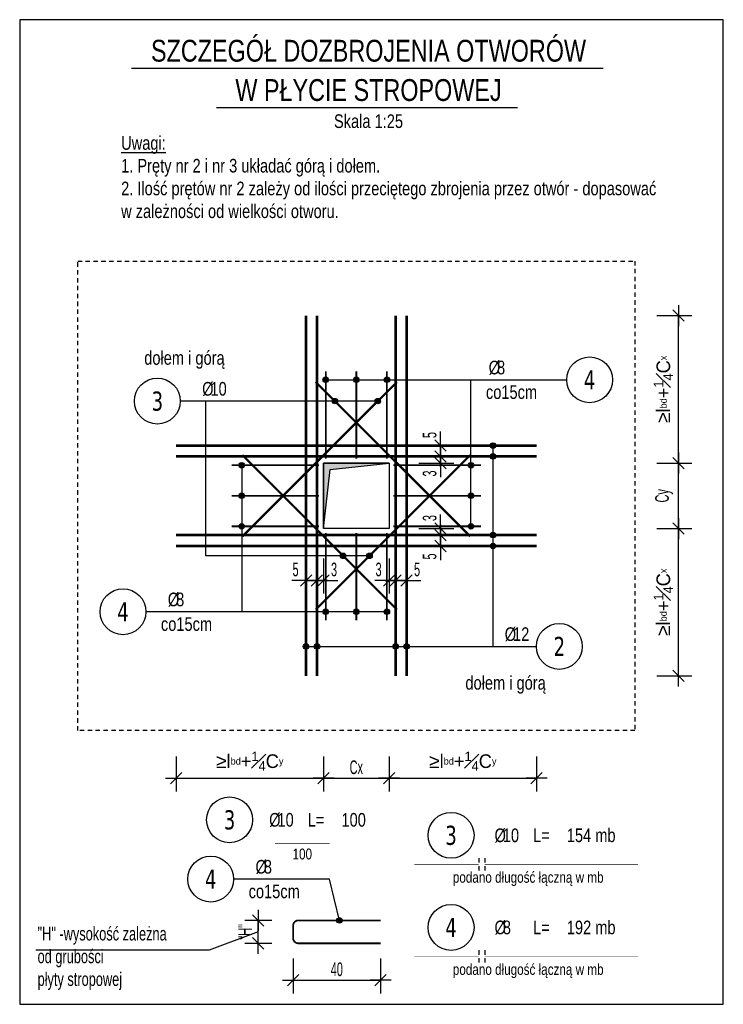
# Model space of a CAD drawing. Header units: millimetres. Extents: x 4959 to 18685, y -2779 to 1721.
# Tile 2 of 41: x 5415 to 5737, y -2513 to -2062. Entities that reach past the tile are written whole.
import ezdxf
from ezdxf.enums import TextEntityAlignment as Align

# ---------------------------------------------------------------- set-up
doc = ezdxf.new("R2010")
doc.units = ezdxf.units.MM
doc.header["$LTSCALE"] = 10
doc.linetypes.add('MP', pattern=[0.36, 0.2, -0.16])
for name, color, linetype in [('BA_lpm', 1, 'MP'), ('BA_wym', 1, 'Continuous'), ('BZ_lpm', 1, 'MP'), ('BZ_odn', 1, 'Continuous'), ('BZ_opi2', 4, 'Continuous'), ('BZ_opi3', 30, 'Continuous'), ('BZ_opi4', 53, 'Continuous'), ('BZ_P_wid', 3, 'Continuous'), ('BZ_P_wyc', 134, 'Continuous'), ('BZ_sym', 7, 'Continuous'), ('BZ_txg', 3, 'Continuous'), ('BZ_txs', 2, 'Continuous'), ('BZ_wym', 1, 'Continuous')]:
    doc.layers.add(name, color=color, linetype=linetype)
doc.layers.add('BA_obw', color=230, linetype='Continuous', plot=False)
doc.layers.add('BZ_pom', color=6, linetype='Continuous', plot=False)
doc.styles.add('BIKTBG', font='tahoma.ttf', dxfattribs={"width": 0.85})
doc.styles.add('BIKTC', font='bikromsw.shx', dxfattribs={"width": 0.85})
doc.styles.add('BIKTG', font='bikromsw.shx', dxfattribs={"width": 0.8})
doc.styles.add('BIKTS', font='bikromsw.shx', dxfattribs={"width": 0.8})
doc.styles.add('BIKWYM', font='bikromsw.shx', dxfattribs={"width": 0.6})
doc.dimstyles.new('BA_KR_25_cm', dxfattribs={"dimscale": 0.25, "dimtxt": 25, "dimasz": 1.666667, "dimexe": 24, "dimexo": 0, "dimgap": 0, "dimtad": 0, "dimdec": 1, "dimrnd": 0.5, "dimzin": 9, "dimdsep": 46, "dimtxsty": 'BIKWYM', "dimblk": 'WYM-KR', "dimcen": 0, "dimdle": 20, "dimclrd": 256, "dimclre": 256, "dimclrt": 7, "dimadec": 0, "dimazin": 0, "dimtfac": 0.033333, "dimtdec": 1, "dimtmove": 0, "dimatfit": 3, "dimldrblk": 'WYM-KR', "dimfxl": 1, "dimtvp": 0.8, "dimtolj": 1, "dimarcsym": 0})
doc.dimstyles.new('BZ_KP_25_cm', dxfattribs={"dimscale": 0.25, "dimtxt": 25, "dimasz": 1.666667, "dimexe": 24, "dimexo": 0, "dimgap": 0, "dimtad": 0, "dimdec": 1, "dimrnd": 0.5, "dimzin": 9, "dimdsep": 46, "dimtxsty": 'BIKWYM', "dimblk": 'WYM-KR', "dimblk1": 'WYM-KP', "dimblk2": 'WYM-KP', "dimsah": 1, "dimcen": 0, "dimdle": 20, "dimclrd": 256, "dimclre": 256, "dimclrt": 7, "dimadec": 0, "dimazin": 0, "dimtfac": 0.033333, "dimtdec": 1, "dimtmove": 0, "dimatfit": 3, "dimldrblk": 'WYM-KP', "dimfxl": 1, "dimtvp": 0.8, "dimtolj": 1, "dimarcsym": 0})
doc.dimstyles.new('BZ_KR_25_cm', dxfattribs={"dimscale": 0.25, "dimtxt": 25, "dimasz": 1.666667, "dimexe": 24, "dimexo": 0, "dimgap": 0, "dimtad": 0, "dimdec": 1, "dimrnd": 0.5, "dimzin": 9, "dimdsep": 46, "dimtxsty": 'BIKWYM', "dimblk": 'WYM-KR', "dimcen": 0, "dimdle": 20, "dimclrd": 256, "dimclre": 256, "dimclrt": 2, "dimadec": 0, "dimazin": 0, "dimtfac": 0.033333, "dimtdec": 1, "dimtmove": 0, "dimatfit": 3, "dimldrblk": 'WYM-KR', "dimfxl": 25, "dimfxlon": 1, "dimtvp": 0.8, "dimtolj": 1, "dimarcsym": 0})
doc.dimstyles.new('BZ_ST_100_cm', dxfattribs={"dimtxt": 25, "dimasz": 1.666667, "dimexe": 24, "dimexo": 0, "dimgap": 0, "dimtad": 0, "dimdec": 1, "dimrnd": 0.5, "dimdsep": 46, "dimtxsty": 'BIKWYM', "dimblk": 'WYM-ST', "dimcen": 0, "dimdle": 20, "dimclrd": 256, "dimclre": 256, "dimclrt": 7, "dimadec": 0, "dimazin": 0, "dimtfac": 0.033333, "dimtdec": 1, "dimtix": 1, "dimtmove": 2, "dimatfit": 3, "dimldrblk": 'WYM-ST', "dimfxl": 25, "dimfxlon": 1, "dimtvp": 0.8, "dimtolj": 1, "dimtzin": 0, "dimarcsym": 0})

# ---------------------------------------------------------------- blocks, each defined once
blk = doc.blocks.new('WYM-KR')
at = {"linetype": 'ByBlock'}
blk.add_line((11.52, 0), (-11.52, 0), dxfattribs=at)
at = {"color": 7, "linetype": 'ByBlock'}
blk.add_line((6.24, 6.24), (-6.24, -6.24), dxfattribs=at)
blk = doc.blocks.new('*D45')
at = {"layer": 'BA_wym', "lineweight": -2}
for p, q in [((5554.22, -2399.72), (5554.22, -2415.72)), ((5584.22, -2399.72), (5584.22, -2415.72)), ((5554.64, -2409.72), (5583.81, -2409.72))]:
    blk.add_line(p, q, dxfattribs=at)
at = {"layer": 'Defpoints', "color": 0}
for p in [(5554.22, -2307.22), (5584.22, -2307.22), (5584.22, -2409.72)]:
    blk.add_point(p, dxfattribs=at)
at = {"layer": 'BA_wym', "lineweight": -2, "xscale": 0.4166666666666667, "yscale": 0.4166666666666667, "zscale": 0.4166666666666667, "rotation": 180}
blk.add_blockref('WYM-KR', (5554.22, -2409.72), dxfattribs=at)
at = {"layer": 'BA_wym', "lineweight": -2, "xscale": 0.4166666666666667, "yscale": 0.4166666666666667, "zscale": 0.4166666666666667}
blk.add_blockref('WYM-KR', (5584.22, -2409.72), dxfattribs=at)
at = {"layer": 'BA_wym', "color": 7, "insert": (5569.22, -2404.72), "char_height": 6.25, "attachment_point": 5, "style": 'BIKWYM'}
blk.add_mtext('\\A1;Cx', dxfattribs=at)
blk = doc.blocks.new('*D46')
at = {"layer": 'BA_wym', "lineweight": -2}
for p, q in [((5584.22, -2399.72), (5584.22, -2415.72)), ((5651.72, -2399.72), (5651.72, -2415.72)), ((5584.64, -2409.72), (5651.31, -2409.72))]:
    blk.add_line(p, q, dxfattribs=at)
at = {"layer": 'Defpoints', "color": 0}
for p in [(5584.22, -2307.22), (5651.72, -2315.22), (5651.72, -2409.72)]:
    blk.add_point(p, dxfattribs=at)
at = {"layer": 'BA_wym', "lineweight": -2, "xscale": 0.4166666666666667, "yscale": 0.4166666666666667, "zscale": 0.4166666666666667, "rotation": 180}
blk.add_blockref('WYM-KR', (5584.22, -2409.72), dxfattribs=at)
at = {"layer": 'BA_wym', "lineweight": -2, "xscale": 0.4166666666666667, "yscale": 0.4166666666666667, "zscale": 0.4166666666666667}
blk.add_blockref('WYM-KR', (5651.72, -2409.72), dxfattribs=at)
at = {"layer": 'BA_wym', "color": 7, "insert": (5617.97, -2401.89), "char_height": 6.25, "attachment_point": 5, "style": 'BIKWYM'}
blk.add_mtext('\\A1;\\fArial|b0|i0|c0|p34;\\W1;\\C256;≥\\Fbikromsw.shx|c1;l\\H0.5x;bd\\H2x;+{\\H0.7x;\\S1#4;}\\H1.0003x;C\\H0.5x;y', dxfattribs=at)
blk = doc.blocks.new('*D47')
at = {"layer": 'BA_wym', "lineweight": -2}
for p, q in [((5486.72, -2399.72), (5486.72, -2415.72)), ((5554.22, -2399.72), (5554.22, -2415.72)), ((5487.14, -2409.72), (5553.81, -2409.72))]:
    blk.add_line(p, q, dxfattribs=at)
at = {"layer": 'Defpoints', "color": 0}
for p in [(5554.22, -2307.22), (5486.72, -2315.22), (5554.22, -2409.72)]:
    blk.add_point(p, dxfattribs=at)
at = {"layer": 'BA_wym', "lineweight": -2, "xscale": 0.4166666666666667, "yscale": 0.4166666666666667, "zscale": 0.4166666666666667, "rotation": 180}
blk.add_blockref('WYM-KR', (5486.72, -2409.72), dxfattribs=at)
at = {"layer": 'BA_wym', "lineweight": -2, "xscale": 0.4166666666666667, "yscale": 0.4166666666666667, "zscale": 0.4166666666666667}
blk.add_blockref('WYM-KR', (5554.22, -2409.72), dxfattribs=at)
at = {"layer": 'BA_wym', "color": 7, "insert": (5520.47, -2401.89), "char_height": 6.25, "attachment_point": 5, "style": 'BIKWYM'}
blk.add_mtext('\\A1;\\fArial|b0|i0|c0|p34;\\W1;\\C256;≥\\Fbikromsw.shx|c1;l\\H0.5x;bd\\H2x;+{\\H0.7x;\\S1#4;}\\H1.0003x;C\\H0.5x;y', dxfattribs=at)
blk = doc.blocks.new('*D48')
at = {"layer": 'BA_wym', "lineweight": -2}
for p, q in [((5706.72, -2265.37), (5722.72, -2265.37)), ((5716.72, -2294.95), (5716.72, -2265.79)), ((5706.72, -2295.37), (5722.72, -2295.37))]:
    blk.add_line(p, q, dxfattribs=at)
at = {"layer": 'Defpoints', "color": 0}
for p in [(5614.22, -2265.37), (5716.72, -2265.37), (5614.22, -2295.37)]:
    blk.add_point(p, dxfattribs=at)
at = {"layer": 'BA_wym', "lineweight": -2, "xscale": 0.4166666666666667, "yscale": 0.4166666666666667, "zscale": 0.4166666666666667}
for p, rotation in [((5716.72, -2265.37), 89.99945985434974), ((5716.72, -2295.37), 269.9994598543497)]:
    blk.add_blockref('WYM-KR', p, dxfattribs=dict(at, rotation=rotation))
at = {"layer": 'BA_wym', "color": 7, "insert": (5710.06, -2280.37), "char_height": 6.25, "attachment_point": 5, "rotation": 89.9995, "style": 'BIKWYM'}
blk.add_mtext('\\A1;Cy', dxfattribs=at)
blk = doc.blocks.new('*D49')
at = {"layer": 'BA_wym', "lineweight": -2}
for p, q in [((5706.72, -2197.87), (5722.72, -2197.87)), ((5716.72, -2264.95), (5716.72, -2198.29)), ((5706.72, -2265.37), (5722.72, -2265.37))]:
    blk.add_line(p, q, dxfattribs=at)
at = {"layer": 'Defpoints', "color": 0}
for p in [(5622.22, -2197.87), (5716.72, -2197.87), (5614.22, -2265.37)]:
    blk.add_point(p, dxfattribs=at)
at = {"layer": 'BA_wym', "lineweight": -2, "xscale": 0.4166666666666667, "yscale": 0.4166666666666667, "zscale": 0.4166666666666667}
for p, rotation in [((5716.72, -2197.87), 89.99945985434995), ((5716.72, -2265.37), 269.9994598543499)]:
    blk.add_blockref('WYM-KR', p, dxfattribs=dict(at, rotation=rotation))
at = {"layer": 'BA_wym', "color": 7, "insert": (5709.72, -2231.62), "char_height": 6.25, "attachment_point": 5, "rotation": 89.9995, "style": 'BIKWYM'}
blk.add_mtext('\\A1;\\fArial|b0|i0|c0|p34;\\W1;\\C256;≥\\Fbikromsw.shx|c1;l\\H0.5x;bd\\H2x;+{\\H0.7x;\\S1#4;}\\H1.0003x;C\\H0.5x;x', dxfattribs=at)
blk = doc.blocks.new('*D50')
at = {"layer": 'BA_wym', "lineweight": -2}
for p, q in [((5706.72, -2295.37), (5722.72, -2295.37)), ((5716.72, -2362.45), (5716.72, -2295.79)), ((5706.72, -2362.87), (5722.72, -2362.87))]:
    blk.add_line(p, q, dxfattribs=at)
at = {"layer": 'Defpoints', "color": 0}
for p in [(5614.22, -2295.37), (5716.72, -2295.37), (5622.22, -2362.87)]:
    blk.add_point(p, dxfattribs=at)
at = {"layer": 'BA_wym', "lineweight": -2, "xscale": 0.4166666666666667, "yscale": 0.4166666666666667, "zscale": 0.4166666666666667}
for p, rotation in [((5716.72, -2295.37), 89.9994598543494), ((5716.72, -2362.87), 269.9994598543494)]:
    blk.add_blockref('WYM-KR', p, dxfattribs=dict(at, rotation=rotation))
at = {"layer": 'BA_wym', "color": 7, "insert": (5709.72, -2329.12), "char_height": 6.25, "attachment_point": 5, "rotation": 89.9995, "style": 'BIKWYM'}
blk.add_mtext('\\A1;\\fArial|b0|i0|c0|p34;\\W1;\\C256;≥\\Fbikromsw.shx|c1;l\\H0.5x;bd\\H2x;+{\\H0.7x;\\S1#4;}\\H1.0003x;C\\H0.5x;x', dxfattribs=at)
blk = doc.blocks.new('*D51')
at = {"layer": 'BZ_wym', "lineweight": -2}
for p, q in [((5584.22, -2309.15), (5584.22, -2325.15)), ((5587.22, -2309.15), (5587.22, -2325.15)), ((5583.81, -2319.15), (5577.76, -2319.15)), ((5584.22, -2319.15), (5587.22, -2319.15)), ((5587.64, -2319.15), (5588.06, -2319.15))]:
    blk.add_line(p, q, dxfattribs=at)
at = {"layer": 'Defpoints', "color": 0}
for p in [(5584.22, -2281), (5587.22, -2281), (5587.22, -2319.15)]:
    blk.add_point(p, dxfattribs=at)
at = {"layer": 'BZ_wym', "lineweight": -2, "xscale": 0.4166666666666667, "yscale": 0.4166666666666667, "zscale": 0.4166666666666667}
blk.add_blockref('WYM-KR', (5584.22, -2319.15), dxfattribs=at)
at = {"layer": 'BZ_wym', "lineweight": -2, "xscale": 0.4166666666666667, "yscale": 0.4166666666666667, "zscale": 0.4166666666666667, "rotation": 180}
blk.add_blockref('WYM-KR', (5587.22, -2319.15), dxfattribs=at)
at = {"layer": 'BZ_wym', "color": 2, "insert": (5579.42, -2314.15), "char_height": 6.25, "attachment_point": 5, "style": 'BIKWYM'}
blk.add_mtext('\\A1;3', dxfattribs=at)
blk = doc.blocks.new('*D52')
at = {"layer": 'BZ_wym', "lineweight": -2}
for p, q in [((5587.22, -2309.15), (5587.22, -2325.15)), ((5592.22, -2309.15), (5592.22, -2325.15)), ((5586.81, -2319.15), (5586.39, -2319.15)), ((5587.22, -2319.15), (5592.22, -2319.15)), ((5592.64, -2319.15), (5598.69, -2319.15))]:
    blk.add_line(p, q, dxfattribs=at)
at = {"layer": 'Defpoints', "color": 0}
for p in [(5587.22, -2281), (5592.22, -2281), (5592.22, -2319.15)]:
    blk.add_point(p, dxfattribs=at)
at = {"layer": 'BZ_wym', "lineweight": -2, "xscale": 0.4166666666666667, "yscale": 0.4166666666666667, "zscale": 0.4166666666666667}
blk.add_blockref('WYM-KR', (5587.22, -2319.15), dxfattribs=at)
at = {"layer": 'BZ_wym', "lineweight": -2, "xscale": 0.4166666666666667, "yscale": 0.4166666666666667, "zscale": 0.4166666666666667, "rotation": 180}
blk.add_blockref('WYM-KR', (5592.22, -2319.15), dxfattribs=at)
at = {"layer": 'BZ_wym', "color": 2, "insert": (5597.02, -2314.15), "char_height": 6.25, "attachment_point": 5, "style": 'BIKWYM'}
blk.add_mtext('\\A1;5', dxfattribs=at)
blk = doc.blocks.new('*D53')
at = {"layer": 'BZ_wym', "lineweight": -2}
for p, q in [((5551.22, -2309.15), (5551.22, -2325.15)), ((5554.22, -2309.15), (5554.22, -2325.15)), ((5550.81, -2319.15), (5550.39, -2319.15)), ((5554.22, -2319.15), (5551.22, -2319.15)), ((5554.64, -2319.15), (5560.69, -2319.15))]:
    blk.add_line(p, q, dxfattribs=at)
at = {"layer": 'Defpoints', "color": 0}
for p in [(5551.22, -2281), (5554.22, -2281), (5551.22, -2319.15)]:
    blk.add_point(p, dxfattribs=at)
at = {"layer": 'BZ_wym', "lineweight": -2, "xscale": 0.4166666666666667, "yscale": 0.4166666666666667, "zscale": 0.4166666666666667}
blk.add_blockref('WYM-KR', (5551.22, -2319.15), dxfattribs=at)
at = {"layer": 'BZ_wym', "lineweight": -2, "xscale": 0.4166666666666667, "yscale": 0.4166666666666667, "zscale": 0.4166666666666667, "rotation": 180}
blk.add_blockref('WYM-KR', (5554.22, -2319.15), dxfattribs=at)
at = {"layer": 'BZ_wym', "color": 2, "insert": (5559.02, -2314.15), "char_height": 6.25, "attachment_point": 5, "style": 'BIKWYM'}
blk.add_mtext('\\A1;3', dxfattribs=at)
blk = doc.blocks.new('*D54')
at = {"layer": 'BZ_wym', "lineweight": -2}
for p, q in [((5546.22, -2309.15), (5546.22, -2325.15)), ((5551.22, -2309.15), (5551.22, -2325.15)), ((5545.81, -2319.15), (5539.76, -2319.15)), ((5551.22, -2319.15), (5546.22, -2319.15)), ((5551.64, -2319.15), (5552.06, -2319.15))]:
    blk.add_line(p, q, dxfattribs=at)
at = {"layer": 'Defpoints', "color": 0}
for p in [(5546.22, -2281), (5551.22, -2281), (5546.22, -2319.15)]:
    blk.add_point(p, dxfattribs=at)
at = {"layer": 'BZ_wym', "lineweight": -2, "xscale": 0.4166666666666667, "yscale": 0.4166666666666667, "zscale": 0.4166666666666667}
blk.add_blockref('WYM-KR', (5546.22, -2319.15), dxfattribs=at)
at = {"layer": 'BZ_wym', "lineweight": -2, "xscale": 0.4166666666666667, "yscale": 0.4166666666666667, "zscale": 0.4166666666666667, "rotation": 180}
blk.add_blockref('WYM-KR', (5551.22, -2319.15), dxfattribs=at)
at = {"layer": 'BZ_wym', "color": 2, "insert": (5541.42, -2314.15), "char_height": 6.25, "attachment_point": 5, "style": 'BIKWYM'}
blk.add_mtext('\\A1;5', dxfattribs=at)
blk = doc.blocks.new('*D55')
at = {"layer": 'BZ_wym', "lineweight": -2}
for p, q in [((5607.8, -2294.95), (5607.8, -2288.9)), ((5597.8, -2295.37), (5613.8, -2295.37)), ((5597.8, -2298.37), (5613.8, -2298.37)), ((5607.8, -2295.37), (5607.8, -2298.37)), ((5607.8, -2298.79), (5607.8, -2299.2))]:
    blk.add_line(p, q, dxfattribs=at)
at = {"layer": 'Defpoints', "color": 0}
for p in [(5569.65, -2295.37), (5569.65, -2298.37), (5607.8, -2298.37)]:
    blk.add_point(p, dxfattribs=at)
at = {"layer": 'BZ_wym', "lineweight": -2, "xscale": 0.4166666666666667, "yscale": 0.4166666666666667, "zscale": 0.4166666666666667}
for p, rotation in [((5607.8, -2295.37), 270), ((5607.8, -2298.37), 90)]:
    blk.add_blockref('WYM-KR', p, dxfattribs=dict(at, rotation=rotation))
at = {"layer": 'BZ_wym', "color": 2, "insert": (5602.8, -2290.57), "char_height": 6.25, "attachment_point": 5, "rotation": 90, "style": 'BIKWYM'}
blk.add_mtext('\\A1;3', dxfattribs=at)
blk = doc.blocks.new('*D56')
at = {"layer": 'BZ_wym', "lineweight": -2}
for p, q in [((5597.8, -2298.37), (5613.8, -2298.37)), ((5607.8, -2297.95), (5607.8, -2297.54)), ((5607.8, -2298.37), (5607.8, -2303.37)), ((5597.8, -2303.37), (5613.8, -2303.37)), ((5607.8, -2303.79), (5607.8, -2309.84))]:
    blk.add_line(p, q, dxfattribs=at)
at = {"layer": 'Defpoints', "color": 0}
for p in [(5569.65, -2298.37), (5569.65, -2303.37), (5607.8, -2303.37)]:
    blk.add_point(p, dxfattribs=at)
at = {"layer": 'BZ_wym', "lineweight": -2, "xscale": 0.4166666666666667, "yscale": 0.4166666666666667, "zscale": 0.4166666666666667}
for p, rotation in [((5607.8, -2298.37), 270), ((5607.8, -2303.37), 90)]:
    blk.add_blockref('WYM-KR', p, dxfattribs=dict(at, rotation=rotation))
at = {"layer": 'BZ_wym', "color": 2, "insert": (5602.8, -2308.17), "char_height": 6.25, "attachment_point": 5, "rotation": 90, "style": 'BIKWYM'}
blk.add_mtext('\\A1;5', dxfattribs=at)
blk = doc.blocks.new('*D57')
at = {"layer": 'BZ_wym', "lineweight": -2}
for p, q in [((5597.8, -2262.37), (5613.8, -2262.37)), ((5607.8, -2261.95), (5607.8, -2261.54)), ((5607.8, -2265.37), (5607.8, -2262.37)), ((5597.8, -2265.37), (5613.8, -2265.37)), ((5607.8, -2265.79), (5607.8, -2271.84))]:
    blk.add_line(p, q, dxfattribs=at)
at = {"layer": 'Defpoints', "color": 0}
for p in [(5569.65, -2262.37), (5607.8, -2262.37), (5569.65, -2265.37)]:
    blk.add_point(p, dxfattribs=at)
at = {"layer": 'BZ_wym', "lineweight": -2, "xscale": 0.4166666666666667, "yscale": 0.4166666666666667, "zscale": 0.4166666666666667}
for p, rotation in [((5607.8, -2262.37), 270), ((5607.8, -2265.37), 90)]:
    blk.add_blockref('WYM-KR', p, dxfattribs=dict(at, rotation=rotation))
at = {"layer": 'BZ_wym', "color": 2, "insert": (5602.8, -2270.17), "char_height": 6.25, "attachment_point": 5, "rotation": 90, "style": 'BIKWYM'}
blk.add_mtext('\\A1;3', dxfattribs=at)
blk = doc.blocks.new('*D58')
at = {"layer": 'BZ_wym', "lineweight": -2}
for p, q in [((5607.8, -2256.95), (5607.8, -2250.9)), ((5597.8, -2257.37), (5613.8, -2257.37)), ((5607.8, -2262.37), (5607.8, -2257.37)), ((5597.8, -2262.37), (5613.8, -2262.37)), ((5607.8, -2262.79), (5607.8, -2263.2))]:
    blk.add_line(p, q, dxfattribs=at)
at = {"layer": 'Defpoints', "color": 0}
for p in [(5569.65, -2257.37), (5607.8, -2257.37), (5569.65, -2262.37)]:
    blk.add_point(p, dxfattribs=at)
at = {"layer": 'BZ_wym', "lineweight": -2, "xscale": 0.4166666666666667, "yscale": 0.4166666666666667, "zscale": 0.4166666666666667}
for p, rotation in [((5607.8, -2257.37), 270), ((5607.8, -2262.37), 90)]:
    blk.add_blockref('WYM-KR', p, dxfattribs=dict(at, rotation=rotation))
at = {"layer": 'BZ_wym', "color": 2, "insert": (5602.8, -2252.57), "char_height": 6.25, "attachment_point": 5, "rotation": 90, "style": 'BIKWYM'}
blk.add_mtext('\\A1;5', dxfattribs=at)
blk = doc.blocks.new('eoprz')
blk = doc.blocks.new('WYM-KP')
blk.add_hatch(color=256).paths.add_polyline_path([(3, 0, 1), (-3, 0, 1)])
blk.add_circle((0, 0), 3)
blk = doc.blocks.new('bik_BlkOpPretU', base_point=(18572.85, 5991.36))
at = {"layer": 'BZ_opi2', "style": 'BIKTBG', "width": 0.8}
blk.add_attdef('NUMER', text='', height=26.25, dxfattribs=at).set_placement((18420.64, 5991.36), align=Align.MIDDLE_CENTER)
at = {"layer": 'BZ_opi4', "style": 'BIKTS', "width": 0.8}
for tag, p in [('SZTUK', (18467.14, 5998.86)), ('PRZEDR_FI', (18535, 5998.86)), ('PRZEKROJ', (18546.43, 5998.86)), ('UWAGA', (18467.14, 5965.11))]:
    blk.add_attdef(tag, p, '', height=18.75, dxfattribs=at)
at = {"layer": 'BZ_pom', "width": 0.8}
for tag, p, height, style in [('POZYCJA', (18452.14, 6028.86), 26.25, 'BIKTBG'), ('GATUNEK', (18346.58, 6028.86), 18.75, 'BIKTS'), ('METODA_L', (18348.57, 5991.36), 18.75, 'BIKTS')]:
    blk.add_attdef(tag, p, '', height=height, dxfattribs=dict(at, style=style))
at = {"layer": 'BZ_wym', "width": 0.8}
for tag, p, height, style, flags in [('PRZEDR_L', (18467.14, 5936.98), 18.75, 'BIKTS', 1), ('DLUGOSC', (18467.14, 5908.86), 18.75, 'BIKTS', 1), ('TYP_PRETA', (18467.14, 5880.73), 18.75, 'BIKTS', 3), ('PRZEDR_NR', (18467.14, 5852.61), 26.25, 'BIKTBG', 1), ('PRZEDR_SZT', (18467.14, 5824.48), 18.75, 'BIKTS', 1), ('EURO_KOD', (18467.14, 5796.36), 18.75, 'BIKTS', 3), ('EURO_KOD_SEGMENTY', (18507.85, 5796.36), 18.75, 'BIKTS', 3), ('HAK_1', (18467.14, 5768.23), 18.75, 'BIKTS', 3), ('HAK_2', (18467.14, 5740.11), 18.75, 'BIKTS', 3), ('ID', (18467.14, 5711.98), 18.75, 'BIKTS', 3), ('ID_C', (18467.14, 5683.86), 18.75, 'BIKTS', 3), ('b_atr_0', (18467.14, 5655.73), 18.75, 'BIKTS', 3)]:
    blk.add_attdef(tag, p, '', height=height, dxfattribs=dict(at, style=style, flags=flags))
blk = doc.blocks.new('bik_BlkOpPretW', base_point=(-8229.3, 29338.9))
at = {"layer": 'BZ_opi2', "style": 'BIKTBG', "width": 0.8}
blk.add_attdef('NUMER', text='', height=35, dxfattribs=at).set_placement((-8167.3, 29338.9), align=Align.MIDDLE_CENTER)
at = {"layer": 'BZ_opi4', "style": 'BIKTS', "width": 0.8}
for tag, p in [('SZTUK', (-8124.3, 29326.4)), ('PRZEDR_FI', (-8050, 29326.4)), ('PRZEKROJ', (-8034.8, 29326.4)), ('PRZEDR_L', (-7979.5, 29326.4)), ('DLUGOSC', (-7917.6, 29326.4))]:
    blk.add_attdef(tag, p, '', height=25, dxfattribs=at)
at = {"layer": 'BZ_pom', "width": 0.8}
for tag, p, height, style, flags in [('POZYCJA', (-8124.3, 29288.9), 35, 'BIKTBG', 3), ('GATUNEK', (-8124.3, 29251.4), 25, 'BIKTS', 1), ('METODA_L', (-8124.3, 29176.4), 25, 'BIKTS', 3)]:
    blk.add_attdef(tag, p, '', height=height, dxfattribs=dict(at, style=style, flags=flags))
at = {"layer": 'BZ_wym', "width": 0.8}
for tag, p, height, style, flags in [('UWAGA', (-8124.3, 29213.9), 25, 'BIKTS', 1), ('TYP_PRETA', (-8124.3, 29138.9), 25, 'BIKTS', 3), ('PRZEDR_NR', (-8124.3, 29101.4), 35, 'BIKTBG', 1), ('PRZEDR_SZT', (-8124.3, 29063.9), 25, 'BIKTS', 1), ('EURO_KOD', (-8124.3, 29026.4), 25, 'BIKTS', 3), ('EURO_KOD_SEGMENTY', (-8070, 29026.4), 25, 'BIKTS', 3), ('HAK_1', (-8124.3, 28988.9), 25, 'BIKTS', 3), ('HAK_2', (-8124.3, 28951.4), 25, 'BIKTS', 3), ('ID', (-8124.3, 28913.9), 25, 'BIKTS', 3), ('ID_C', (-8124.3, 28876.4), 25, 'BIKTS', 3), ('b_atr_0', (-8124.3, 28838.9), 25, 'BIKTS', 3)]:
    blk.add_attdef(tag, p, '', height=height, dxfattribs=dict(at, style=style, flags=flags))
blk = doc.blocks.new('*D59')
at = {"layer": 'BZ_wym', "lineweight": -2}
for p, q in [((5540.3, -2492.21), (5540.3, -2508.21)), ((5580.3, -2492.21), (5580.3, -2508.21)), ((5540.72, -2502.21), (5579.88, -2502.21))]:
    blk.add_line(p, q, dxfattribs=at)
at = {"layer": 'Defpoints', "color": 0}
for p in [(5540.3, -2480.06), (5580.3, -2485.31), (5580.3, -2502.21)]:
    blk.add_point(p, dxfattribs=at)
at = {"layer": 'BZ_wym', "lineweight": -2, "xscale": 0.4166666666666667, "yscale": 0.4166666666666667, "zscale": 0.4166666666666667, "rotation": 180}
blk.add_blockref('WYM-KR', (5540.3, -2502.21), dxfattribs=at)
at = {"layer": 'BZ_wym', "lineweight": -2, "xscale": 0.4166666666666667, "yscale": 0.4166666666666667, "zscale": 0.4166666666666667}
blk.add_blockref('WYM-KR', (5580.3, -2502.21), dxfattribs=at)
at = {"layer": 'BZ_wym', "color": 2, "insert": (5560.3, -2497.21), "char_height": 6.25, "attachment_point": 5, "style": 'BIKWYM'}
blk.add_mtext('\\A1;40', dxfattribs=at)
blk = doc.blocks.new('*D60')
at = {"layer": 'BZ_wym', "lineweight": -2}
for p, q in [((5530.5, -2474.81), (5518.25, -2474.81)), ((5524.25, -2484.9), (5524.25, -2475.23)), ((5530.5, -2485.31), (5518.25, -2485.31))]:
    blk.add_line(p, q, dxfattribs=at)
at = {"layer": 'Defpoints', "color": 0}
for p in [(5524.25, -2474.81), (5534.25, -2474.81), (5534.25, -2485.31)]:
    blk.add_point(p, dxfattribs=at)
at = {"layer": 'BZ_wym', "lineweight": -2, "xscale": 0.4166666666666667, "yscale": 0.4166666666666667, "zscale": 0.4166666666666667}
for p, rotation in [((5524.25, -2474.81), 90), ((5524.25, -2485.31), 270)]:
    blk.add_blockref('WYM-KR', p, dxfattribs=dict(at, rotation=rotation))
at = {"layer": 'BZ_wym', "color": 2, "insert": (5518.29, -2480.06), "char_height": 6.25, "attachment_point": 5, "rotation": 90, "style": 'BIKWYM'}
blk.add_mtext('\\A1;"H"', dxfattribs=at)
blk = doc.blocks.new('WYM-ST')
blk.add_hatch(color=256).paths.add_polyline_path([(-13, 2.88), (0, 0), (-13, -2.88)])
blk.add_lwpolyline([(0, 0), (-13, 2.88), (-13, -2.88), (0, 0)])

msp = doc.modelspace()

# ---------------------------------------------------------------- hatches: boundary and pattern name
at = {"layer": 'BZ_sym'}
msp.add_hatch(color=256, dxfattribs=at).paths.add_polyline_path([(5554.22, -2295.37), (5557.22, -2268.37), (5584.22, -2265.37), (5554.22, -2265.37)])

# ---------------------------------------------------------------- linework, layer by layer
msp.add_lwpolyline([(5554.22, -2265.37), (5584.22, -2265.37), (5584.22, -2295.37), (5554.22, -2295.37), (5554.22, -2265.37)])
at = {"layer": 'BA_lpm'}
msp.add_lwpolyline([(5441.72, -2172.87), (5696.72, -2172.87), (5696.72, -2387.87), (5441.72, -2387.87)], close=True, dxfattribs=at)
at = {"layer": 'BA_obw'}
msp.add_lwpolyline([(5415.18, -2513.23), (5737.17, -2513.23), (5737.17, -2062.37), (5415.18, -2062.37)], close=True, dxfattribs=at)
at = {"layer": 'BZ_lpm'}
for p, q in [((5625.28, -2446.32), (5625.28, -2452.32)), ((5628.03, -2446.32), (5628.03, -2452.32)), ((5625.28, -2488.5), (5625.28, -2494.5)), ((5628.03, -2488.5), (5628.03, -2494.5))]:
    msp.add_line(p, q, dxfattribs=at)
at = {"layer": 'BZ_odn', "color": 252}
for centre in [(5676, -2227.27), (5478.17, -2237.02), (5462.45, -2333.47), (5511.21, -2428.75), (5612.58, -2435.84), (5502.59, -2455.89), (5612.58, -2478.02)]:
    msp.add_circle(centre, 10.5, dxfattribs=at)
at = {"layer": 'BZ_odn', "color": 252, "lineweight": -2}
msp.add_circle((5662.13, -2349.35), 10.5, dxfattribs=at)
at = {"layer": 'BZ_P_wid'}
for points, const_width in [([(5546.22, -2362.87), (5546.22, -2197.87)], 1.2), ([(5551.22, -2362.87), (5551.22, -2197.87)], 1.2), ([(5587.22, -2362.87), (5587.22, -2197.87)], 1.2), ([(5592.22, -2362.87), (5592.22, -2197.87)], 1.2), ([(5517.1, -2298.96), (5587.81, -2228.25)], 1), ([(5621.35, -2298.96), (5550.63, -2228.25)], 1), ([(5486.72, -2257.37), (5651.72, -2257.37)], 1.2), ([(5486.72, -2262.37), (5651.72, -2262.37)], 1.2), ([(5517.1, -2261.78), (5587.81, -2332.49)], 1), ([(5621.35, -2261.78), (5550.63, -2332.49)], 1), ([(5486.72, -2298.37), (5651.72, -2298.37)], 1.2), ([(5486.72, -2303.37), (5651.72, -2303.37)], 1.2)]:
    msp.add_lwpolyline(points, dxfattribs=dict(at, const_width=const_width))
at = {"layer": 'BZ_P_wid', "color": 4, "lineweight": -2, "const_width": 0.8}
for points in [[(5555.22, -2263.37), (5555.22, -2223.37)], [(5569.22, -2263.37), (5569.22, -2223.37)], [(5583.22, -2263.37), (5583.22, -2223.37)], [(5552.22, -2266.37), (5512.22, -2266.37)], [(5586.22, -2266.37), (5626.22, -2266.37)], [(5552.22, -2280.37), (5512.22, -2280.37)], [(5586.22, -2280.37), (5626.22, -2280.37)], [(5552.22, -2294.37), (5512.22, -2294.37)], [(5586.22, -2294.37), (5626.22, -2294.37)], [(5555.22, -2297.37), (5555.22, -2337.37)], [(5569.22, -2297.37), (5569.22, -2337.37)], [(5583.22, -2297.37), (5583.22, -2337.37)]]:
    msp.add_lwpolyline(points, dxfattribs=at)
at = {"layer": 'BZ_P_wyc', "linetype": 'Continuous', "const_width": 0.25}
msp.add_lwpolyline([(5557, -2439.66), (5532, -2439.66)], dxfattribs=at)
at = {"layer": 'BZ_P_wyc', "const_width": 0.25}
for points in [[(5595.7, -2449.32), (5625.28, -2449.32)], [(5628.03, -2449.32), (5698.15, -2449.32)], [(5595.7, -2491.5), (5625.28, -2491.5)], [(5628.03, -2491.5), (5698.15, -2491.5)]]:
    msp.add_lwpolyline(points, dxfattribs=at)
at = {"layer": 'BZ_P_wyc', "linetype": 'Continuous', "lineweight": -2, "const_width": 0.8}
msp.add_lwpolyline([(5580.3, -2474.81), (5542.7, -2474.81, 0.414214), (5540.3, -2477.21), (5540.3, -2482.91, 0.414214), (5542.7, -2485.31), (5580.3, -2485.31)], format="xyb", dxfattribs=at)
at = {"layer": 'BZ_sym'}
msp.add_lwpolyline([(5554.22, -2295.37), (5557.22, -2268.37), (5584.22, -2265.37), (5554.22, -2265.37)], close=True, dxfattribs=at)
at = {"layer": 'BZ_txg'}
for points in [[(5466.29, -2084.58), (5682.16, -2084.58)], [(5505.26, -2102.58), (5642.96, -2102.58)]]:
    msp.add_lwpolyline(points, dxfattribs=at)

# ---------------------------------------------------------------- block references
ref = msp.add_blockref('bik_BlkOpPretU', (5621.69, -2227.27))
ref.add_attrib('NUMER', '4', dxfattribs={"layer": 'BZ_opi2', "height": 8.75, "style": 'BIKTBG', "width": 0.8}).set_placement((5676, -2227.27), align=Align.MIDDLE_CENTER)
ref.add_attrib('PRZEKROJ', '8', (5633.62, -2224.77), dxfattribs={"layer": 'BZ_opi4', "height": 6.25, "style": 'BIKTS', "width": 0.8})
ref.add_attrib('UWAGA', ' co15cm', (5626.69, -2236.02), dxfattribs={"layer": 'BZ_opi4', "height": 6.25, "style": 'BIKTS', "width": 0.8})
ref.add_attrib('PRZEDR_FI', '%%c', (5629.81, -2224.77), dxfattribs={"layer": 'BZ_opi4', "height": 6.25, "style": 'BIKTS', "width": 0.8})
ref = msp.add_blockref('bik_BlkOpPretU', (5511.29, -2237.02))
ref.add_attrib('NUMER', '3', dxfattribs={"layer": 'BZ_opi2', "height": 8.75, "style": 'BIKTBG', "width": 0.8}).set_placement((5478.17, -2237.02), align=Align.MIDDLE_CENTER)
ref.add_attrib('PRZEKROJ', '10', (5502.48, -2234.52), dxfattribs={"layer": 'BZ_opi4', "height": 6.25, "style": 'BIKTS', "width": 0.8})
ref.add_attrib('PRZEDR_FI', '%%c', (5498.67, -2234.52), dxfattribs={"layer": 'BZ_opi4', "height": 6.25, "style": 'BIKTS', "width": 0.8})
ref = msp.add_blockref('bik_BlkOpPretU', (5516.76, -2333.47))
ref.add_attrib('NUMER', '4', dxfattribs={"layer": 'BZ_opi2', "height": 8.75, "style": 'BIKTBG', "width": 0.8}).set_placement((5462.45, -2333.47), align=Align.MIDDLE_CENTER)
ref.add_attrib('PRZEKROJ', '8', (5486.76, -2330.97), dxfattribs={"layer": 'BZ_opi4', "height": 6.25, "style": 'BIKTS', "width": 0.8})
ref.add_attrib('UWAGA', ' co15cm', (5477.95, -2342.22), dxfattribs={"layer": 'BZ_opi4', "height": 6.25, "style": 'BIKTS', "width": 0.8})
ref.add_attrib('PRZEDR_FI', '%%c', (5482.95, -2330.97), dxfattribs={"layer": 'BZ_opi4', "height": 6.25, "style": 'BIKTS', "width": 0.8})
at = {"lineweight": -2}
ref = msp.add_blockref('bik_BlkOpPretU', (5629.01, -2349.35), dxfattribs=at)
ref.add_attrib('NUMER', '2', dxfattribs={"layer": 'BZ_opi2', "lineweight": -2, "height": 8.75, "style": 'BIKTBG', "width": 0.8}).set_placement((5662.13, -2349.35), align=Align.MIDDLE_CENTER)
ref.add_attrib('PRZEKROJ', '12', (5640.95, -2346.85), dxfattribs={"layer": 'BZ_opi4', "lineweight": -2, "height": 6.25, "style": 'BIKTS', "width": 0.8})
ref.add_attrib('PRZEDR_FI', '%%c', (5637.14, -2346.85), dxfattribs={"layer": 'BZ_opi4', "lineweight": -2, "height": 6.25, "style": 'BIKTS', "width": 0.8})
ref = msp.add_blockref('bik_BlkOpPretW', (5495.71, -2428.75), dxfattribs=dict(xscale=0.25, yscale=0.25, zscale=0.25))
ref.add_attrib('NUMER', '3', dxfattribs={"layer": 'BZ_opi2', "height": 8.75, "style": 'BIKTBG', "width": 0.8}).set_placement((5511.21, -2428.75), align=Align.MIDDLE_CENTER)
ref.add_attrib('PRZEKROJ', '10', (5533.14, -2431.88), dxfattribs={"layer": 'BZ_opi4', "height": 6.25, "style": 'BIKTS', "width": 0.8})
ref.add_attrib('DLUGOSC', '100', (5562.43, -2431.88), dxfattribs={"layer": 'BZ_opi4', "height": 6.25, "style": 'BIKTS', "width": 0.8})
ref.add_attrib('PRZEDR_FI', '%%c', (5529.33, -2431.88), dxfattribs={"layer": 'BZ_opi4', "height": 6.25, "style": 'BIKTS', "width": 0.8})
ref.add_attrib('PRZEDR_L', 'L=', (5546.95, -2431.88), dxfattribs={"layer": 'BZ_opi4', "height": 6.25, "style": 'BIKTS', "width": 0.8})
ref = msp.add_blockref('bik_BlkOpPretW', (5597.08, -2435.84), dxfattribs=dict(xscale=0.25, yscale=0.25, zscale=0.25, rotation=360))
ref.add_attrib('NUMER', '3', dxfattribs={"layer": 'BZ_opi2', "height": 8.75, "style": 'BIKTBG', "width": 0.8}).set_placement((5612.58, -2435.84), align=Align.MIDDLE_CENTER)
ref.add_attrib('PRZEKROJ', '10', (5636.27, -2438.96), dxfattribs={"layer": 'BZ_opi4', "height": 6.25, "style": 'BIKTS', "width": 0.8})
ref.add_attrib('DLUGOSC', '154 mb', (5665.56, -2438.96), dxfattribs={"layer": 'BZ_opi4', "height": 6.25, "style": 'BIKTS', "width": 0.8})
ref.add_attrib('PRZEDR_FI', '%%c', (5632.47, -2438.96), dxfattribs={"layer": 'BZ_opi4', "height": 6.25, "style": 'BIKTS', "width": 0.8})
ref.add_attrib('PRZEDR_L', 'L=', (5650.08, -2438.96), dxfattribs={"layer": 'BZ_opi4', "height": 6.25, "style": 'BIKTS', "width": 0.8})
ref = msp.add_blockref('bik_BlkOpPretU', (5556.9, -2455.89))
ref.add_attrib('NUMER', '4', dxfattribs={"layer": 'BZ_opi2', "height": 8.75, "style": 'BIKTBG', "width": 0.8}).set_placement((5502.59, -2455.89), align=Align.MIDDLE_CENTER)
ref.add_attrib('PRZEKROJ', '8', (5526.9, -2453.39), dxfattribs={"layer": 'BZ_opi4', "height": 6.25, "style": 'BIKTS', "width": 0.8})
ref.add_attrib('UWAGA', ' co15cm', (5518.09, -2464.64), dxfattribs={"layer": 'BZ_opi4', "height": 6.25, "style": 'BIKTS', "width": 0.8})
ref.add_attrib('PRZEDR_FI', '%%c', (5523.09, -2453.39), dxfattribs={"layer": 'BZ_opi4', "height": 6.25, "style": 'BIKTS', "width": 0.8})
ref = msp.add_blockref('bik_BlkOpPretW', (5597.08, -2478.02), dxfattribs=dict(xscale=0.25, yscale=0.25, zscale=0.25, rotation=360))
ref.add_attrib('NUMER', '4', dxfattribs={"layer": 'BZ_opi2', "height": 8.75, "style": 'BIKTBG', "width": 0.8}).set_placement((5612.58, -2478.02), align=Align.MIDDLE_CENTER)
ref.add_attrib('PRZEKROJ', '8', (5636.27, -2481.15), dxfattribs={"layer": 'BZ_opi4', "height": 6.25, "style": 'BIKTS', "width": 0.8})
ref.add_attrib('DLUGOSC', '192 mb', (5665.56, -2481.15), dxfattribs={"layer": 'BZ_opi4', "height": 6.25, "style": 'BIKTS', "width": 0.8})
ref.add_attrib('PRZEDR_FI', '%%c', (5632.47, -2481.15), dxfattribs={"layer": 'BZ_opi4', "height": 6.25, "style": 'BIKTS', "width": 0.8})
ref.add_attrib('PRZEDR_L', 'L=', (5650.08, -2481.15), dxfattribs={"layer": 'BZ_opi4', "height": 6.25, "style": 'BIKTS', "width": 0.8})
at = {"layer": 'BZ_sym'}
ref = msp.add_blockref('eoprz', (5574.8, -2084.58), dxfattribs=dict(at, xscale=0.25, yscale=0.25, zscale=0.25))
ref.add_attrib('Nazwa', 'SZCZEGÓŁ DOZBROJENIA OTWORÓW', dxfattribs={"layer": 'BZ_txg', "height": 10, "style": 'BIKTG', "width": 0.8}).set_placement((5574.8, -2076.58), align=Align.MIDDLE_CENTER)
ref = msp.add_blockref('eoprz', (5574.8, -2102.58), dxfattribs=dict(at, xscale=0.25, yscale=0.25, zscale=0.25))
ref.add_attrib('Nazwa', 'W PŁYCIE STROPOWEJ', dxfattribs={"layer": 'BZ_txg', "height": 10, "style": 'BIKTG', "width": 0.8}).set_placement((5574.8, -2094.58), align=Align.MIDDLE_CENTER)
ref.add_attrib('Skala', 'Skala 1:25', dxfattribs={"layer": 'BZ_txs', "height": 6.25, "style": 'BIKTS', "width": 0.8}).set_placement((5574.8, -2108.83), align=Align.MIDDLE_CENTER)

# ---------------------------------------------------------------- texts
at = {"layer": 'BZ_opi3', "style": 'BIKTC', "width": 0.8}
msp.add_text('100', height=5, rotation=359.9998, dxfattribs=at).set_placement((5544.5, -2444.41), align=Align.MIDDLE_CENTER)
at = {"layer": 'BZ_opi3', "color": 2, "style": 'BIKTC', "width": 0.8}
for p in [(5647.88, -2455.06), (5647.88, -2497.25)]:
    msp.add_text('podano długość łączną w mb', height=5, dxfattribs=at).set_placement(p, align=Align.MIDDLE_CENTER)
at = {"layer": 'BZ_txs', "char_height": 6.25, "attachment_point": 1, "style": 'BIKTS'}
for s, insert, width in [('{\\LUwagi:} \\P1. Pręty nr 2 i nr 3 układać górą i dołem{\\Fbikromsw.shx|c1;.\\P2. Ilość prętów nr 2 zależy od ilości przeciętego zbrojenia przez otwór - dopasować w zależności od wielkości otworu.}', (5461.59, -2115.68), 246.9903), ('dołem i górą', (5472.17, -2214.11), 222.0483), ('dołem i górą', (5619.14, -2362.89), 222.0483), ('{\\W0.7;"H" -wysokość zależna\\Pod grubości\\Ppłyty stropowej}', (5423.35, -2477.75), 103.0298)]:
    msp.add_mtext(s, dxfattribs=dict(at, insert=insert, width=width))

# ---------------------------------------------------------------- dimensions: what is measured, and where the dimension line sits
at = {"layer": 'BA_wym'}
for base, p1, p2, text, override, picture, middle in [((5716.72, -2197.87), (5614.22, -2265.37), (5622.22, -2197.87), '\\fArial|b0|i0|c0|p34;\\W1;\\C256;≥\\Fbikromsw.shx|c1;l\\H0.5x;bd\\H2x;+{\\H0.7x;\\S1#4;}\\H1.0003x;C\\H0.5x;x', {"dimtxsty": 'BIKWYM', "dimblk": 'WYM-KR', "dimatfit": 1, "dimfxl": 40, "dimfxlon": 1}, '*D49', (5709.72, -2231.62)), ((5716.72, -2265.37), (5614.22, -2295.37), (5614.22, -2265.37), 'Cy', {"dimtxsty": 'BIKWYM', "dimatfit": 1, "dimfxl": 40, "dimfxlon": 1}, '*D48', (5710.06, -2280.37)), ((5716.72, -2295.37), (5622.22, -2362.87), (5614.22, -2295.37), '\\fArial|b0|i0|c0|p34;\\W1;\\C256;≥\\Fbikromsw.shx|c1;l\\H0.5x;bd\\H2x;+{\\H0.7x;\\S1#4;}\\H1.0003x;C\\H0.5x;x', {"dimtxsty": 'BIKWYM', "dimblk": 'WYM-KR', "dimatfit": 1, "dimfxl": 40, "dimfxlon": 1}, '*D50', (5709.72, -2329.12))]:
    dim = msp.add_linear_dim(base=base, p1=p1, p2=p2, angle=89.9995, text=text, dimstyle='BA_KR_25_cm', override=override, dxfattribs=at)
    dim.commit()
    dim.dimension.update_dxf_attribs({"geometry": picture, "text_midpoint": middle})
for base, p1, p2, text, override, picture, middle in [((5554.22, -2409.72), (5486.72, -2315.22), (5554.22, -2307.22), '\\fArial|b0|i0|c0|p34;\\W1;\\C256;≥\\Fbikromsw.shx|c1;l\\H0.5x;bd\\H2x;+{\\H0.7x;\\S1#4;}\\H1.0003x;C\\H0.5x;y', {"dimtxsty": 'BIKWYM', "dimblk": 'WYM-KR', "dimatfit": 1, "dimfxl": 40, "dimfxlon": 1}, '*D47', (5520.47, -2401.89)), ((5584.22, -2409.72), (5554.22, -2307.22), (5584.22, -2307.22), 'Cx', {"dimtxsty": 'BIKWYM', "dimatfit": 1, "dimfxl": 40, "dimfxlon": 1}, '*D45', (5569.22, -2404.72)), ((5651.72, -2409.72), (5584.22, -2307.22), (5651.72, -2315.22), '\\fArial|b0|i0|c0|p34;\\W1;\\C256;≥\\Fbikromsw.shx|c1;l\\H0.5x;bd\\H2x;+{\\H0.7x;\\S1#4;}\\H1.0003x;C\\H0.5x;y', {"dimtxsty": 'BIKWYM', "dimblk": 'WYM-KR', "dimatfit": 1, "dimfxl": 40, "dimfxlon": 1}, '*D46', (5617.97, -2401.89))]:
    dim = msp.add_linear_dim(base=base, p1=p1, p2=p2, text=text, dimstyle='BA_KR_25_cm', override=override, dxfattribs=at)
    dim.commit()
    dim.dimension.update_dxf_attribs({"geometry": picture, "text_midpoint": middle})
at = {"layer": 'BZ_wym'}
for base, p1, p2, angle, picture, middle in [((5607.8, -2257.37), (5569.65, -2262.37), (5569.65, -2257.37), 90, '*D58', (5607.8, -2252.57)), ((5607.8, -2262.37), (5569.65, -2265.37), (5569.65, -2262.37), 90, '*D57', (5607.8, -2270.17)), ((5546.22, -2319.15), (5551.22, -2281), (5546.22, -2281), 180, '*D54', (5541.42, -2319.15)), ((5551.22, -2319.15), (5554.22, -2281), (5551.22, -2281), 180, '*D53', (5559.02, -2319.15)), ((5607.8, -2298.37), (5569.65, -2295.37), (5569.65, -2298.37), 270, '*D55', (5607.8, -2290.57)), ((5607.8, -2303.37), (5569.65, -2298.37), (5569.65, -2303.37), 270, '*D56', (5607.8, -2308.17))]:
    dim = msp.add_linear_dim(base=base, p1=p1, p2=p2, angle=angle, dimstyle='BZ_KR_25_cm', override={"dimatfit": 1, "dimfxl": 40}, dxfattribs=at)
    dim.commit()
    dim.dimension.update_dxf_attribs({"geometry": picture, "text_midpoint": middle, "dimtype": 160})
for base, p1, p2, picture, middle in [((5587.22, -2319.15), (5584.22, -2281), (5587.22, -2281), '*D51', (5579.42, -2319.15)), ((5592.22, -2319.15), (5587.22, -2281), (5592.22, -2281), '*D52', (5597.02, -2319.15))]:
    dim = msp.add_linear_dim(base=base, p1=p1, p2=p2, dimstyle='BZ_KR_25_cm', override={"dimatfit": 1, "dimfxl": 40}, dxfattribs=at)
    dim.commit()
    dim.dimension.update_dxf_attribs({"geometry": picture, "text_midpoint": middle, "dimtype": 160})
dim = msp.add_linear_dim(base=(5524.25, -2474.81), p1=(5534.25, -2485.31), p2=(5534.25, -2474.81), angle=90, text='"H"', dimstyle='BZ_KR_25_cm', override={"dimtxsty": 'BIKWYM', "dimatfit": 1}, dxfattribs=at)
dim.commit()
dim.dimension.update_dxf_attribs({"geometry": '*D60', "text_midpoint": (5518.29, -2480.06)})
dim = msp.add_linear_dim(base=(5580.3, -2502.21), p1=(5540.3, -2480.06), p2=(5580.3, -2485.31), dimstyle='BZ_KR_25_cm', override={"dimatfit": 1, "dimfxl": 40}, dxfattribs=at)
dim.commit()
dim.dimension.update_dxf_attribs({"geometry": '*D59', "text_midpoint": (5560.3, -2497.21)})

# ---------------------------------------------------------------- leaders
at = {"layer": 'BZ_odn', "color": 252}
for points in [[(5555.22, -2227.27), (5621.69, -2227.27), (5665.5, -2227.27)], [(5569.22, -2227.27), (5621.69, -2227.27), (5665.5, -2227.27)], [(5583.22, -2227.27), (5621.69, -2227.27), (5665.5, -2227.27)], [(5621.69, -2294.37), (5621.69, -2227.27), (5665.5, -2227.27)], [(5621.69, -2280.37), (5621.69, -2227.27), (5665.5, -2227.27)], [(5621.69, -2266.37), (5621.69, -2227.27), (5665.5, -2227.27)], [(5559.41, -2237.02), (5512.11, -2237.02), (5488.67, -2237.02)], [(5579.03, -2237.02), (5512.11, -2237.02), (5488.67, -2237.02)], [(5563.19, -2307.87), (5500.39, -2307.87), (5500.39, -2237.02)], [(5575.25, -2307.87), (5500.39, -2307.87), (5500.39, -2237.02)], [(5516.76, -2266.37), (5516.76, -2333.47), (5472.95, -2333.47)], [(5516.76, -2280.37), (5516.76, -2333.47), (5472.95, -2333.47)], [(5516.76, -2294.37), (5516.76, -2333.47), (5472.95, -2333.47)], [(5569.22, -2333.47), (5516.76, -2333.47), (5472.95, -2333.47)], [(5583.22, -2333.47), (5516.76, -2333.47), (5472.95, -2333.47)], [(5555.22, -2333.47), (5516.76, -2333.47), (5472.95, -2333.47)], [(5561.5, -2474.81), (5556.9, -2455.89), (5513.09, -2455.89)]]:
    msp.add_leader(points, dimstyle='BZ_KP_25_cm', override={"dimclrd": 252}, dxfattribs=at)
at = {"layer": 'BZ_odn', "color": 252, "lineweight": -2}
for points in [[(5631.76, -2257.37), (5631.76, -2349.35), (5651.63, -2349.35)], [(5631.76, -2262.37), (5631.76, -2349.35), (5651.63, -2349.35)], [(5631.76, -2298.37), (5631.76, -2349.35), (5651.63, -2349.35)], [(5631.76, -2303.37), (5631.76, -2349.35), (5651.63, -2349.35)], [(5546.22, -2349.35), (5612.03, -2349.35), (5651.63, -2349.35)], [(5551.22, -2349.35), (5612.03, -2349.35), (5651.63, -2349.35)], [(5587.22, -2349.35), (5612.03, -2349.35), (5651.63, -2349.35)], [(5592.22, -2349.35), (5612.03, -2349.35), (5651.63, -2349.35)]]:
    msp.add_leader(points, dimstyle='BZ_KP_25_cm', override={"dimclrd": 252}, dxfattribs=at)
at = {"layer": 'BZ_odn', "has_arrowhead": 0}
msp.add_leader([(5524.25, -2480.06), (5501.89, -2488.44), (5422.6, -2488.44)], dimstyle='BZ_ST_100_cm', dxfattribs=at)

doc.saveas('drawing.dxf')
